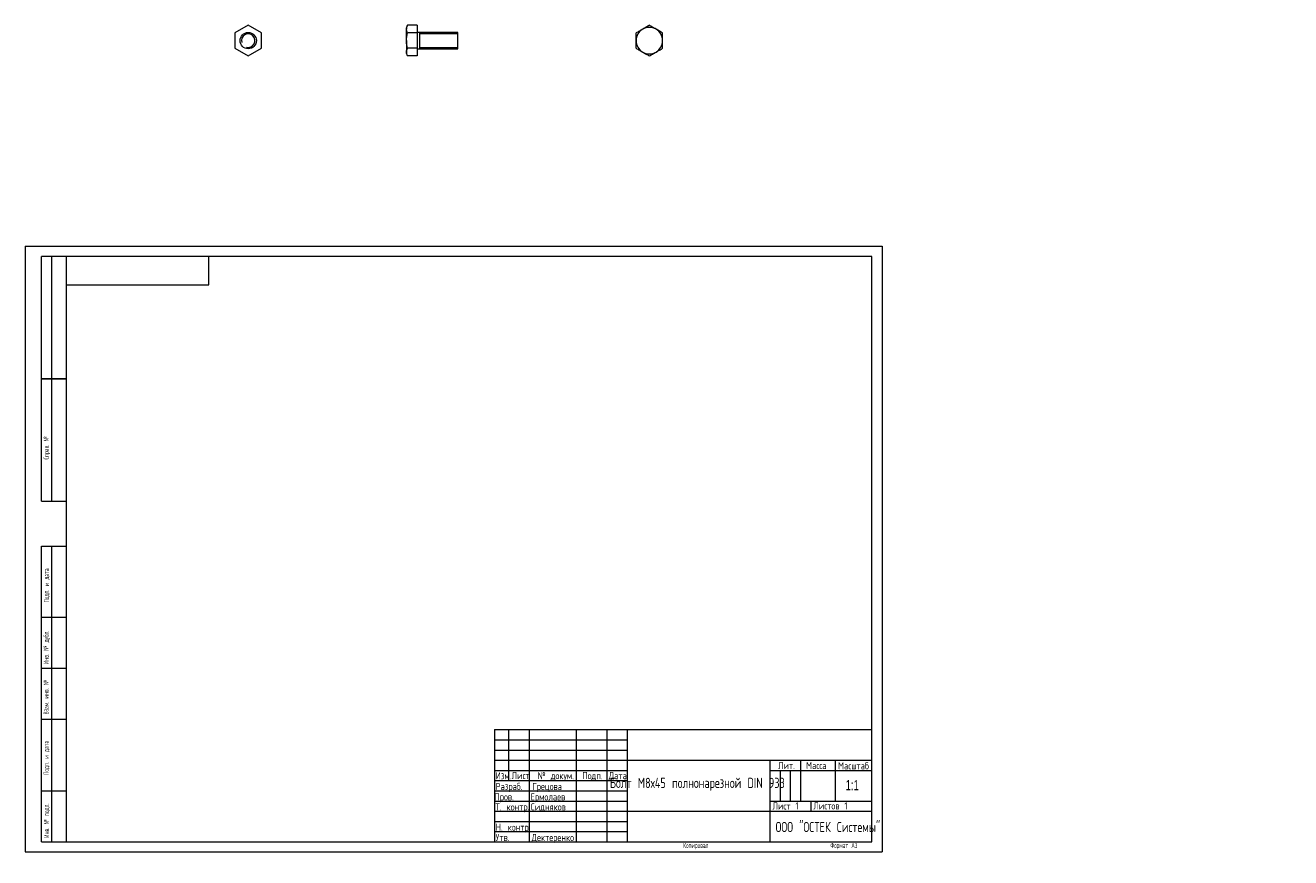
# Model space of a CAD drawing. Header units: millimetres. Extents: x 0 to 620, y -3 to 405.
import ezdxf

# ---------------------------------------------------------------- set-up
doc = ezdxf.new("R2010")
doc.units = ezdxf.units.MM
doc.layers.add('ОСЕВЫЕ', color=7, linetype='Continuous')
doc.styles.add('SLDTEXTSTYLE0', font='TXT', dxfattribs={"width": 0.7})
doc.styles.add('SLDTEXTSTYLE1', font='TXT', dxfattribs={"width": 0.7, "bigfont": 'bigfont'})
doc.styles.add('SLDTEXTSTYLE2', font='TXT', dxfattribs={"width": 0.783529, "bigfont": 'bigfont'})
doc.styles.add('SLDTEXTSTYLE3', font='TXT', dxfattribs={"width": 0.605, "bigfont": 'bigfont'})

msp = doc.modelspace()

# ---------------------------------------------------------------- linework, layer by layer
at = {"color": 7, "linetype": 'Continuous', "lineweight": 15}
for p, q in [((109.27, 405.32), (102.77, 401.57)), ((115.77, 401.57), (109.27, 405.32)), ((187.36, 405.32), (186.78, 404.32)), ((186.78, 404.32), (186.78, 403.45)), ((186.78, 397.82), (186.78, 403.45)), ((192.08, 405.32), (187.36, 405.32)), ((192.08, 405.32), (192.08, 401.57)), ((102.77, 401.57), (102.77, 394.07)), ((115.77, 394.07), (115.77, 401.57)), ((186.78, 397.82), (186.78, 392.19)), ((192.08, 401.57), (187.36, 401.57)), ((212.08, 401.82), (192.08, 401.82)), ((192.08, 401.57), (192.08, 394.07)), ((212.08, 397.82), (212.08, 401.82)), ((212.08, 393.82), (212.08, 397.82)), ((102.77, 394.07), (109.27, 390.31)), ((109.27, 390.31), (115.77, 394.07)), ((186.78, 392.19), (186.78, 391.32)), ((186.78, 391.32), (187.36, 390.31)), ((192.08, 394.07), (187.36, 394.07)), ((192.08, 394.07), (192.08, 390.31)), ((192.08, 393.82), (212.08, 393.82)), ((192.08, 390.31), (187.36, 390.31)), ((8, 172), (8, 292)), ((20, 292), (8, 292)), ((8, 172), (8, 292)), ((13, 172), (13, 292)), ((13, 172), (13, 292)), ((20, 292), (20, 5)), ((415, 292), (20, 292)), ((20, 292), (20, 5)), ((90, 278), (90, 292)), ((415, 5), (415, 292)), ((20, 278), (90, 278)), ((8, 232), (20, 232)), ((20, 232), (8, 232)), ((8, 172), (20, 172)), ((8, 5), (8, 150)), ((8, 150), (20, 150)), ((13, 5), (13, 150)), ((20, 115), (8, 115)), ((20, 90), (8, 90)), ((20, 65), (8, 65)), ((230, 60), (415, 60)), ((230, 60), (230, 5)), ((237, 35), (237, 60)), ((247, 60), (247, 5)), ((270, 60), (270, 5)), ((285, 60), (285, 5)), ((295, 60), (295, 5)), ((295, 45), (415, 45)), ((365, 45), (365, 5)), ((380, 45), (380, 25)), ((397, 45), (397, 25)), ((230, 40), (295, 40)), ((365, 40), (415, 40)), ((230, 35), (295, 35)), ((8, 30), (20, 30)), ((365, 25), (415, 25)), ((385, 25), (385, 20)), ((295, 20), (415, 20)), ((8, 5), (20, 5)), ((20, 5), (415, 5))]:
    msp.add_line(p, q, dxfattribs=at)
at = {"color": 7, "linetype": 'Continuous', "lineweight": 0}
for p, q in [((212.08, 401.13), (193.33, 401.13)), ((193.33, 394.51), (212.08, 394.51)), ((193.33, 393.82), (193.33, 393.84)), ((230, 55), (295, 55)), ((230, 50), (295, 50)), ((230, 45), (295, 45)), ((370, 40), (370, 25)), ((375, 40), (375, 25)), ((230, 30), (295, 30)), ((230, 25), (295, 25)), ((230, 20), (295, 20)), ((230, 15), (295, 15)), ((230, 10), (295, 10))]:
    msp.add_line(p, q, dxfattribs=at)
at = {"color": 7, "linetype": 'Continuous', "lineweight": 0, "flags": 128}
msp.add_lwpolyline([(193.33, 393.84), (193.33, 393.88), (193.33, 393.96), (193.33, 394.07), (193.33, 394.22), (193.33, 394.39), (193.33, 394.58), (193.33, 394.81), (193.33, 395.06), (193.33, 395.33), (193.33, 395.62), (193.33, 395.92), (193.33, 396.25), (193.33, 396.58), (193.33, 396.93), (193.33, 397.28), (193.33, 397.64), (193.33, 398), (193.33, 398.36), (193.33, 398.71), (193.33, 399.06), (193.33, 399.39), (193.33, 399.71), (193.33, 400.02), (193.33, 400.31), (193.33, 400.58), (193.33, 400.83), (193.33, 401.06), (193.33, 401.25), (193.33, 401.42), (193.33, 401.56), (193.33, 401.68), (193.33, 401.76), (193.33, 401.8), (193.33, 401.82)], dxfattribs=at)
at = {"color": 7, "linetype": 'Continuous', "lineweight": 15}
msp.add_circle((109.27, 397.82), 4, dxfattribs=at)
for start, end in [(120, 180), (60, 120), (0, 60), (180, 240), (300, 0), (240, 300)]:
    msp.add_arc((305.91, 397.82), 6.5, start, end, dxfattribs=at)
at = {"color": 7, "linetype": 'Continuous', "lineweight": 0}
msp.add_arc((109.27, 397.82), 3.31, 255, 195, dxfattribs=at)
at = {"color": 7, "linetype": 'Continuous', "lineweight": 15}
for points, knots in [([(186.78, 403.45), (186.78, 403.61), (186.8, 403.77), (186.85, 404.08), (186.89, 404.24), (187.04, 404.71), (187.19, 405.02), (187.36, 405.32)], [0, 0, 0, 0, 0.25, 0.25, 0.5, 0.5, 1, 1, 1, 1]), ([(187.36, 401.57), (187.19, 401.88), (187.04, 402.19), (186.84, 402.81), (186.78, 403.13), (186.78, 403.45)], [0, 0, 0, 0, 0.5, 0.5, 1, 1, 1, 1]), ([(302.66, 403.45), (302.38, 403.29), (302.11, 403.13), (301.56, 402.81), (301.28, 402.66), (300.47, 402.19), (299.94, 401.88), (299.41, 401.57)], [0, 0, 0, 0, 0.25, 0.25, 0.5, 0.5, 1, 1, 1, 1]), ([(305.91, 405.32), (305.38, 405.02), (304.84, 404.71), (303.76, 404.08), (303.21, 403.77), (302.66, 403.45)], [0, 0, 0, 0, 0.5, 0.5, 1, 1, 1, 1]), ([(309.16, 403.45), (308.88, 403.61), (308.61, 403.77), (308.06, 404.08), (307.78, 404.24), (306.97, 404.71), (306.44, 405.02), (305.91, 405.32)], [0, 0, 0, 0, 0.25, 0.25, 0.5, 0.5, 1, 1, 1, 1]), ([(312.41, 401.57), (311.88, 401.88), (311.34, 402.19), (310.26, 402.81), (309.71, 403.13), (309.16, 403.45)], [0, 0, 0, 0, 0.5, 0.5, 1, 1, 1, 1]), ([(186.78, 397.82), (186.78, 398.45), (186.84, 399.1), (187.04, 400.35), (187.19, 400.97), (187.36, 401.57)], [0, 0, 0, 0, 0.5, 0.5, 1, 1, 1, 1]), ([(187.36, 394.07), (187.19, 394.68), (187.04, 395.3), (186.84, 396.55), (186.78, 397.18), (186.78, 397.82)], [0, 0, 0, 0, 0.5, 0.5, 1, 1, 1, 1]), ([(299.41, 397.82), (299.41, 398.45), (299.41, 399.1), (299.41, 400.35), (299.41, 400.97), (299.41, 401.57)], [0, 0, 0, 0, 0.5, 0.5, 1, 1, 1, 1]), ([(299.41, 394.07), (299.41, 394.68), (299.41, 395.3), (299.41, 396.55), (299.41, 397.18), (299.41, 397.82)], [0, 0, 0, 0, 0.5, 0.5, 1, 1, 1, 1]), ([(312.41, 397.82), (312.41, 398.45), (312.41, 399.1), (312.41, 400.35), (312.41, 400.97), (312.41, 401.57)], [0, 0, 0, 0, 0.5, 0.5, 1, 1, 1, 1]), ([(312.41, 394.07), (312.41, 394.68), (312.41, 395.3), (312.41, 396.55), (312.41, 397.18), (312.41, 397.82)], [0, 0, 0, 0, 0.5, 0.5, 1, 1, 1, 1]), ([(186.78, 392.19), (186.78, 392.35), (186.8, 392.51), (186.85, 392.83), (186.89, 392.98), (187.04, 393.45), (187.19, 393.76), (187.36, 394.07)], [0, 0, 0, 0, 0.25, 0.25, 0.5, 0.5, 1, 1, 1, 1]), ([(187.36, 390.31), (187.19, 390.62), (187.04, 390.93), (186.84, 391.55), (186.78, 391.87), (186.78, 392.19)], [0, 0, 0, 0, 0.5, 0.5, 1, 1, 1, 1]), ([(299.41, 394.07), (299.94, 393.76), (300.48, 393.45), (301.56, 392.83), (302.1, 392.51), (302.66, 392.19)], [0, 0, 0, 0, 0.5, 0.5, 1, 1, 1, 1]), ([(302.66, 392.19), (302.93, 392.03), (303.21, 391.87), (303.76, 391.55), (304.03, 391.4), (304.84, 390.93), (305.38, 390.62), (305.91, 390.31)], [0, 0, 0, 0, 0.25, 0.25, 0.5, 0.5, 1, 1, 1, 1]), ([(305.91, 390.31), (306.44, 390.62), (306.98, 390.93), (308.06, 391.55), (308.6, 391.87), (309.16, 392.19)], [0, 0, 0, 0, 0.5, 0.5, 1, 1, 1, 1]), ([(309.16, 392.19), (309.43, 392.35), (309.71, 392.51), (310.26, 392.83), (310.53, 392.98), (311.34, 393.45), (311.88, 393.76), (312.41, 394.07)], [0, 0, 0, 0, 0.25, 0.25, 0.5, 0.5, 1, 1, 1, 1])]:
    msp.add_open_spline(points, degree=3, knots=knots, dxfattribs=at)
at = {"layer": 'ОСЕВЫЕ', "lineweight": 0}
for p, q in [((0, 297), (420, 297)), ((0, 297), (0, 0)), ((420, 297), (420, 0)), ((0, 0), (420, 0))]:
    msp.add_line(p, q, dxfattribs=at)

# ---------------------------------------------------------------- texts
at = {"color": 7, "linetype": 'Continuous', "lineweight": 0, "char_height": 2.5, "attachment_point": 1, "rotation": 90, "style": 'SLDTEXTSTYLE3'}
for s, insert in [('\\M+18452\\M+18481\\M+18482\\M+18470\\M+18472. \\M+18782', (9, 192.45)), ('\\M+18450\\M+18480\\M+18474\\M+18481. \\M+18479 \\M+18474\\M+18470\\M+18484\\M+18470', (9.14, 122.3)), ('\\M+18449\\M+1847E\\M+18472. \\M+18782 \\M+18474\\M+18485\\M+18471\\M+1847C.', (8.95, 92.12)), ('\\M+18442\\M+18478\\M+18470\\M+1847D. \\M+18479\\M+1847E\\M+18472. \\M+18782', (8.97, 67.4)), ('\\M+18450\\M+18480\\M+18474\\M+18481. \\M+18479 \\M+18474\\M+18470\\M+18484\\M+18470', (8.99, 37.79)), ('\\M+18449\\M+1847E\\M+18472. \\M+18782 \\M+18481\\M+18480\\M+18474\\M+1847C.', (9.15, 6.96))]:
    msp.add_mtext(s, dxfattribs=dict(at, insert=insert))
at = {"color": 7, "linetype": 'Continuous', "lineweight": 0}
for s, insert, char_height, attachment_point, style in [('\\M+1844C\\M+18479\\M+18484.', (369.01, 44.12), 3.5, 1, 'SLDTEXTSTYLE1'), ('\\M+1844D\\M+18470\\M+18483\\M+18483\\M+18470', (382.76, 44.12), 3.5, 1, 'SLDTEXTSTYLE1'), ('\\M+1844D\\M+18470\\M+18483\\M+1848A\\M+18484\\M+18470\\M+18471', (398.43, 44.02), 3.5, 1, 'SLDTEXTSTYLE1'), ('\\M+18449\\M+18478\\M+1847D.', (230.54, 39.16), 3.5, 1, 'SLDTEXTSTYLE2'), ('\\M+1844C\\M+18479\\M+18483\\M+18484', (238.39, 39.22), 3.5, 1, 'SLDTEXTSTYLE1'), ('\\M+18782 \\M+18474\\M+18480\\M+1847B\\M+18485\\M+1847D.', (251.12, 39.19), 3.5, 1, 'SLDTEXTSTYLE1'), ('\\M+18450\\M+18480\\M+18474\\M+18481.', (273.04, 39.19), 3.5, 1, 'SLDTEXTSTYLE1'), ('\\M+18444\\M+18470\\M+18484\\M+18470', (285.97, 39.19), 3.5, 1, 'SLDTEXTSTYLE1'), ('\\M+18441\\M+18480\\M+1847C\\M+18484 \\M+1844D8\\M+1848745 \\M+18481\\M+18480\\M+1847C\\M+1847E\\M+18480\\M+1847E\\M+18470\\M+18482\\M+18475\\M+18478\\M+1847E\\M+18480\\M+1847A DIN 933', (329.42, 36.38), 5, 2, 'SLDTEXTSTYLE1'), ('\\M+18451\\M+18470\\M+18478\\M+18482\\M+18470\\M+18471.', (230.52, 33.89), 3.5, 1, 'SLDTEXTSTYLE1'), ('\\M+18443\\M+18482\\M+18475\\M+18488\\M+18480\\M+18472\\M+18470', (248.5, 33.89), 3.5, 1, 'SLDTEXTSTYLE1'), ('1:1', (405.36, 35.27), 5, 2, 'SLDTEXTSTYLE0'), ('\\M+18450\\M+18482\\M+18480\\M+18472.', (229.98, 28.79), 3.5, 1, 'SLDTEXTSTYLE1'), ('\\M+18445\\M+18482\\M+1847D\\M+18480\\M+1847C\\M+18470\\M+18475\\M+18472', (247.68, 28.79), 3.5, 1, 'SLDTEXTSTYLE1'), ('\\M+18453. \\M+1847B\\M+18480\\M+1847E\\M+18484\\M+18482.', (230.5, 23.86), 3.5, 1, 'SLDTEXTSTYLE1'), ('\\M+18452\\M+18479\\M+18474\\M+1847E\\M+18491\\M+1847B\\M+18480\\M+18472', (247.78, 23.86), 3.5, 1, 'SLDTEXTSTYLE1'), ('\\M+1844C\\M+18479\\M+18483\\M+18484 1', (366.24, 24.32), 3.5, 1, 'SLDTEXTSTYLE1'), ('\\M+1844C\\M+18479\\M+18483\\M+18484\\M+18480\\M+18472 1', (386.3, 24.37), 3.5, 1, 'SLDTEXTSTYLE1'), ('\\M+1844E. \\M+1847B\\M+18480\\M+1847E\\M+18484\\M+18482.', (230.56, 13.88), 3.5, 1, 'SLDTEXTSTYLE1'), ('\\M+1844F\\M+1844F\\M+1844F "\\M+1844F\\M+18452\\M+18453\\M+18445\\M+1844B \\M+18452\\M+18479\\M+18483\\M+18484\\M+18475\\M+1847D\\M+1848D"', (367.78, 14.76), 5, 1, 'SLDTEXTSTYLE1'), ('\\M+18454\\M+18484\\M+18472.', (230.55, 8.86), 3.5, 1, 'SLDTEXTSTYLE1'), ('\\M+18444\\M+18475\\M+1847B\\M+18484\\M+18475\\M+18482\\M+18475\\M+1847E\\M+1847B\\M+18480', (248.18, 8.86), 3.5, 1, 'SLDTEXTSTYLE1'), ('\\M+1844B\\M+18480\\M+18481\\M+18479\\M+18482\\M+18480\\M+18472\\M+18470\\M+1847C', (322.46, 4.47), 2.5, 1, 'SLDTEXTSTYLE3'), ('\\M+18455\\M+18480\\M+18482\\M+1847D\\M+18470\\M+18484 \\M+184403', (394.63, 4.48), 2.5, 1, 'SLDTEXTSTYLE3')]:
    msp.add_mtext(s, dxfattribs=dict(at, insert=insert, char_height=char_height, attachment_point=attachment_point, style=style))

doc.saveas('drawing.dxf')
